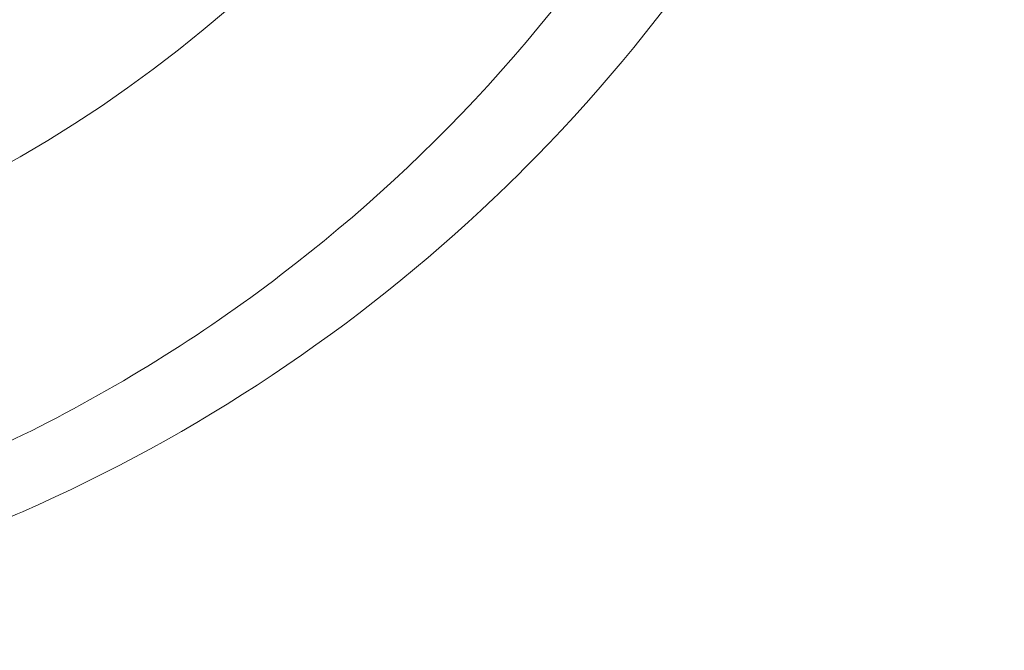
# Model space of a CAD drawing. Header units: inches. Extents: x 1 to 669, y 0 to 417.
# Tile 113 of 256: x 51.8492 to 51.9803, y 375.9465 to 376.0306. Entities that reach past the tile are written whole.
import ezdxf

# ---------------------------------------------------------------- set-up
doc = ezdxf.new("R2010")
doc.units = ezdxf.units.IN
doc.header["$LTSCALE"] = 12
doc.header["$MEASUREMENT"] = 0
doc.layers.add('X', color=1, linetype='CONTINUOUS')

msp = doc.modelspace()

# ---------------------------------------------------------------- linework, layer by layer
at = {"layer": 'X', "lineweight": 0}
msp.add_line((51.9339, 376.03058), (51.9339, 376.03058), dxfattribs=at)
msp.add_ellipse((51.76149, 376.16522), major_axis=(0.13887, -0.10853), ratio=0.999999, start_param=-5.619814, end_param=0.663371, dxfattribs=at)
for points, knots in [([(51.58404, 376.29314), (51.58891, 376.29989), (51.5942, 376.30641), (51.5998, 376.31255), (51.6021, 376.31508), (51.60445, 376.31754), (51.60684, 376.31994), (51.61187, 376.32496), (51.61719, 376.32979), (51.62274, 376.33435), (51.62773, 376.33844), (51.63289, 376.34231), (51.6382, 376.34593), (51.64747, 376.35226), (51.65722, 376.35787), (51.66735, 376.3627), (51.67166, 376.36476), (51.67605, 376.36668), (51.6805, 376.36845), (51.70628, 376.37873), (51.73387, 376.38401), (51.76153, 376.38401), (51.76344, 376.38401), (51.76537, 376.38399), (51.76729, 376.38394), (51.79232, 376.38328), (51.81705, 376.37833), (51.84039, 376.36931), (51.84453, 376.3677), (51.84864, 376.36597), (51.85268, 376.36412), (51.87631, 376.35329), (51.89787, 376.33829), (51.91621, 376.31995), (51.91751, 376.31864), (51.91881, 376.31732), (51.92008, 376.31598), (51.95837, 376.27571), (51.98028, 376.22072), (51.98029, 376.16527), (51.98029, 376.16346), (51.98026, 376.16164), (51.98022, 376.15982), (51.97948, 376.13031), (51.97274, 376.10114), (51.96048, 376.07432), (51.94965, 376.05062), (51.93463, 376.02901), (51.91622, 376.0106), (51.91495, 376.00933), (51.91366, 376.00807), (51.91235, 376.00683), (51.894, 375.98936), (51.87275, 375.97521), (51.84955, 375.96501), (51.8458, 375.96337), (51.84199, 375.96182), (51.83816, 375.96039), (51.81367, 375.95123), (51.78768, 375.94653), (51.76154, 375.94653), (51.75983, 375.94653), (51.7581, 375.94655), (51.75638, 375.94659), (51.73095, 375.9472), (51.70582, 375.95223), (51.68211, 375.96147), (51.67839, 375.96292), (51.6747, 375.96448), (51.67106, 375.96613), (51.64718, 375.97698), (51.62542, 375.99206), (51.60687, 376.01061), (51.60548, 376.012), (51.6041, 376.01341), (51.60275, 376.01484), (51.58519, 376.03337), (51.57101, 376.05484), (51.56085, 376.07827), (51.55944, 376.08153), (51.55811, 376.08482), (51.55686, 376.08813), (51.5519, 376.1013), (51.54822, 376.1149), (51.54588, 376.12873)], [0.000001, 0.000001, 0.000001, 0.000001, 0.063514, 0.063514, 0.063514, 0.089599, 0.089599, 0.089599, 0.144332, 0.144332, 0.144332, 0.193495, 0.193495, 0.193495, 0.279227, 0.279227, 0.279227, 0.315738, 0.315738, 0.315738, 0.527467, 0.527467, 0.527467, 0.542131, 0.542131, 0.542131, 0.733234, 0.733234, 0.733234, 0.767178, 0.767178, 0.767178, 0.965689, 0.965689, 0.965689, 0.979785, 0.979785, 0.979785, 1.404032, 1.404032, 1.404032, 1.417909, 1.417909, 1.417909, 1.643334, 1.643334, 1.643334, 1.842499, 1.842499, 1.842499, 1.856244, 1.856244, 1.856244, 2.049857, 2.049857, 2.049857, 2.081166, 2.081166, 2.081166, 2.28109, 2.28109, 2.28109, 2.294236, 2.294236, 2.294236, 2.488648, 2.488648, 2.488648, 2.519217, 2.519217, 2.519217, 2.719808, 2.719808, 2.719808, 2.734839, 2.734839, 2.734839, 2.930028, 2.930028, 2.930028, 2.957135, 2.957135, 2.957135, 3.064801, 3.064801, 3.064801, 3.064801]), ([(51.96521, 376.16524), (51.9655, 376.15269), (51.96488, 376.13292), (51.9542, 376.09138), (51.94724, 376.07425), (51.92343, 376.03265), (51.90443, 376.01221), (51.87324, 375.98839), (51.86171, 375.98123), (51.82614, 375.96367), (51.80076, 375.95658), (51.76107, 375.95318), (51.74731, 375.95335), (51.70668, 375.95774), (51.68042, 375.96582), (51.63121, 375.992), (51.60906, 376.01028), (51.57955, 376.04636), (51.56985, 376.06184), (51.55451, 376.09486), (51.54894, 376.11228), (51.5456, 376.13018)], [0.000001, 0.000001, 0.000001, 0.000001, 0.161292, 0.161292, 0.282548, 0.282548, 0.477075, 0.477075, 0.579486, 0.579486, 0.77713, 0.77713, 0.880774, 0.880774, 1.087573, 1.087573, 1.304168, 1.304168, 1.442845, 1.442845, 1.581687, 1.581687, 1.581687, 1.581687])]:
    msp.add_open_spline(points, degree=3, knots=knots, dxfattribs=at)

doc.saveas('drawing.dxf')
